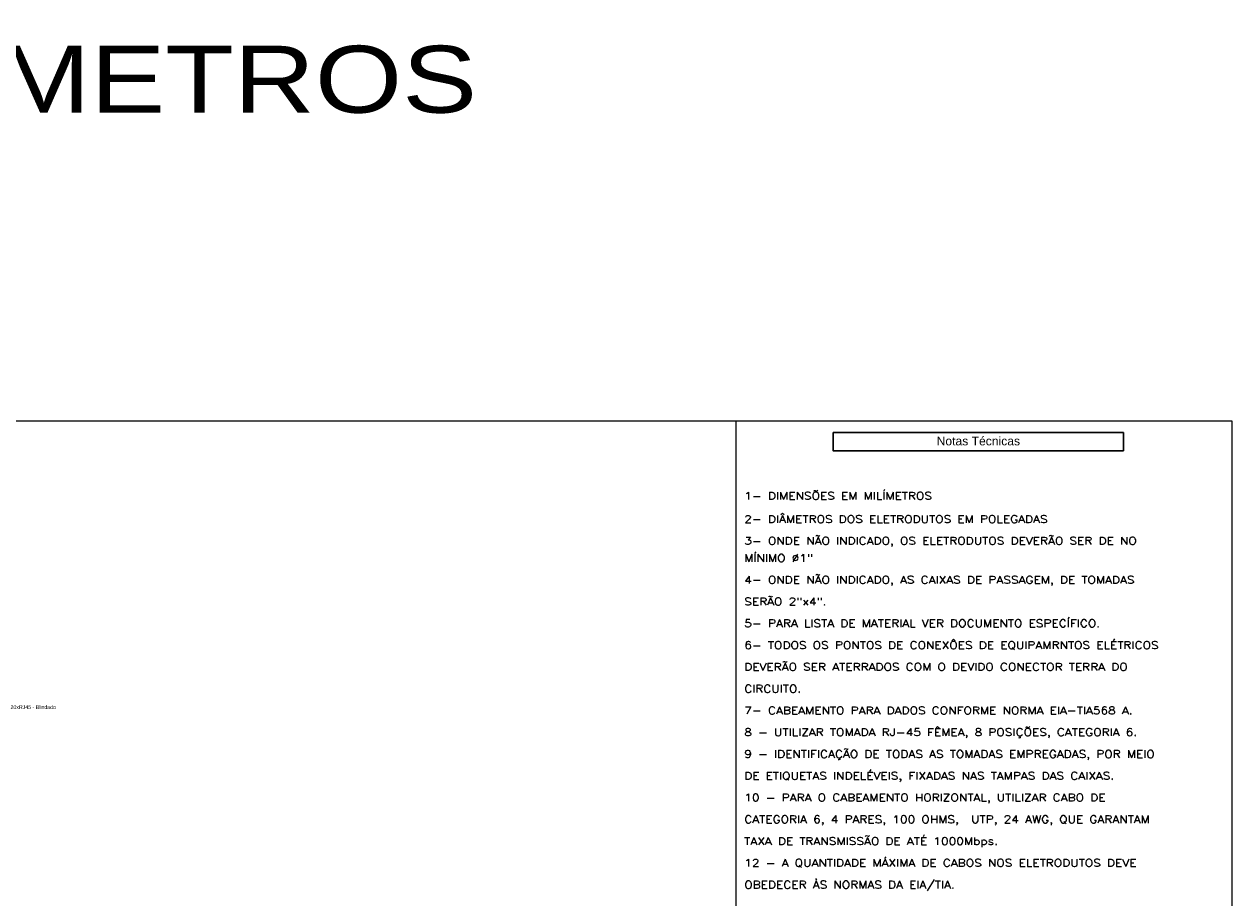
# Model space of a CAD drawing. Header units: millimetres. Extents: x 55082 to 85113, y -5867 to -946.
# Tile 77 of 77: x 82678 to 85113, y -2708 to -946. Entities that reach past the tile are written whole.
import ezdxf

# ---------------------------------------------------------------- set-up
doc = ezdxf.new("R2010")
doc.units = ezdxf.units.MM
doc.header["$MEASUREMENT"] = 0
for name, color, linetype, lineweight in [('DI-Linhas do quadro', 1, 'Continuous', 30), ('DI-Textos do diagrama', 7, 'Continuous', 20), ('DI-Título do quadro', 1, 'Continuous', 30)]:
    doc.layers.add(name, color=color, linetype=linetype, lineweight=lineweight)
for name, color, linetype in [('GERAL', 7, 'Continuous'), ('M-3', 3, 'Continuous'), ('M-6', 6, 'Continuous')]:
    doc.layers.add(name, color=color, linetype=linetype)
doc.styles.add('Arial', font='arial.ttf')
doc.styles.add('ROMANS', font='ROMANS.shx', dxfattribs={"width": 0.8})

msp = doc.modelspace()

# ---------------------------------------------------------------- linework, layer by layer
at = {"layer": 'DI-Linhas do quadro', "linetype": 'Continuous'}
for p, q in [((84308.7, -1769.3), (84894.6, -1769.3)), ((84308.7, -1769.3), (84308.7, -1806.1)), ((84894.6, -1769.3), (84894.6, -1806.1)), ((84308.8, -1806.2), (84894.5, -1806.2))]:
    msp.add_line(p, q, dxfattribs=at)
msp.add_arc((84308.8, -1806.1), 0.055, 180, 270, dxfattribs=at)
at = {"layer": 'M-6'}
for p, q in [((79342.7, -1745.9), (84112.7, -1745.9)), ((84112.7, -1745.9), (84112.7, -5866.1)), ((84112.7, -1745.9), (85112.7, -1745.9)), ((85112.7, -1745.9), (85112.7, -5866.1))]:
    msp.add_line(p, q, dxfattribs=at)

# ---------------------------------------------------------------- texts
at = {"layer": 'DI-Textos do diagrama', "insert": (82650.7, -2327), "char_height": 7.5, "width": 182.858, "attachment_point": 7, "line_spacing_factor": 0.6, "style": 'Arial'}
msp.add_mtext('20xRJ45 - Blindado', dxfattribs=at)
at = {"layer": 'DI-Título do quadro', "insert": (84601.7, -1795.4), "char_height": 17.474, "width": 585.882, "attachment_point": 8, "line_spacing_factor": 0.798, "style": 'Arial'}
msp.add_mtext('Notas Técnicas', dxfattribs=at)
at = {"layer": 'GERAL', "color": 7, "style": 'Arial', "width": 1.2}
msp.add_text('MEDIDAS EM CENTÍMETROS', height=135, rotation=360, dxfattribs=at).set_placement((80448.1, -1124.3))
at = {"layer": 'M-3', "color": 4, "linetype": 'Continuous', "style": 'ROMANS', "width": 1.2}
for s, p in [('1- DIMENSÕES EM MILÍMETROS', (84129.7, -1904.5)), ('2- DIÂMETROS DOS ELETRODUTOS EM POLEGADAS', (84129.7, -1951.3)), ('3- ONDE NÃO INDICADO, OS ELETRODUTOS DEVERÃO SER DE NO', (84129.7, -1995.2)), ('MÍNIMO %%C1" ', (84129.7, -2029.9)), ('4- ONDE NÃO INDICADO, AS CAIXAS DE PASSAGEM, DE TOMADAS', (84129.7, -2073.8)), ('SERÃO 2"x4".', (84129.7, -2117.7)), ('5- PARA LISTA DE MATERIAL VER DOCUMENTO ESPECÍFICO.', (84129.7, -2161.6)), ('6- TODOS OS PONTOS DE CONEXÔES DE EQUIPAMRNTOS ELÉTRICOS', (84129.7, -2205.6)), ('DEVERÃO SER ATERRADOS COM O DEVIDO CONECTOR TERRA DO', (84129.7, -2249.5)), ('CIRCUITO.', (84129.7, -2293.4)), ('7- CABEAMENTO PARA DADOS CONFORME NORMA EIA-TIA568 A.', (84129.7, -2337.3)), ('8 - UTILIZAR TOMADA RJ-45 FÊMEA, 8 POSIÇÕES, CATEGORIA 6.', (84129.7, -2381.2)), ('9 - IDENTIFICAÇÃO DE TODAS AS TOMADAS EMPREGADAS, POR MEIO', (84129.7, -2425.2)), ('DE ETIQUETAS INDELÉVEIS, FIXADAS NAS TAMPAS DAS CAIXAS.', (84129.7, -2469.1)), ('10 - PARA O CABEAMENTO HORIZONTAL, UTILIZAR CABO DE', (84129.7, -2513)), ('CATEGORIA 6, 4 PARES, 100 OHMS,  UTP, 24 AWG, QUE GARANTAM', (84129.7, -2556.9)), ('TAXA DE TRANSMISSÃO DE ATÉ 1000Mbps.', (84129.7, -2600.8)), ('12 - A QUANTIDADE MÁXIMA DE CABOS NOS ELETRODUTOS DEVE', (84129.7, -2644.8)), ('OBEDECER ÀS NORMAS DA EIA/TIA.', (84129.7, -2688.7))]:
    msp.add_text(s, height=15, dxfattribs=at).set_placement(p)

doc.saveas('drawing.dxf')
